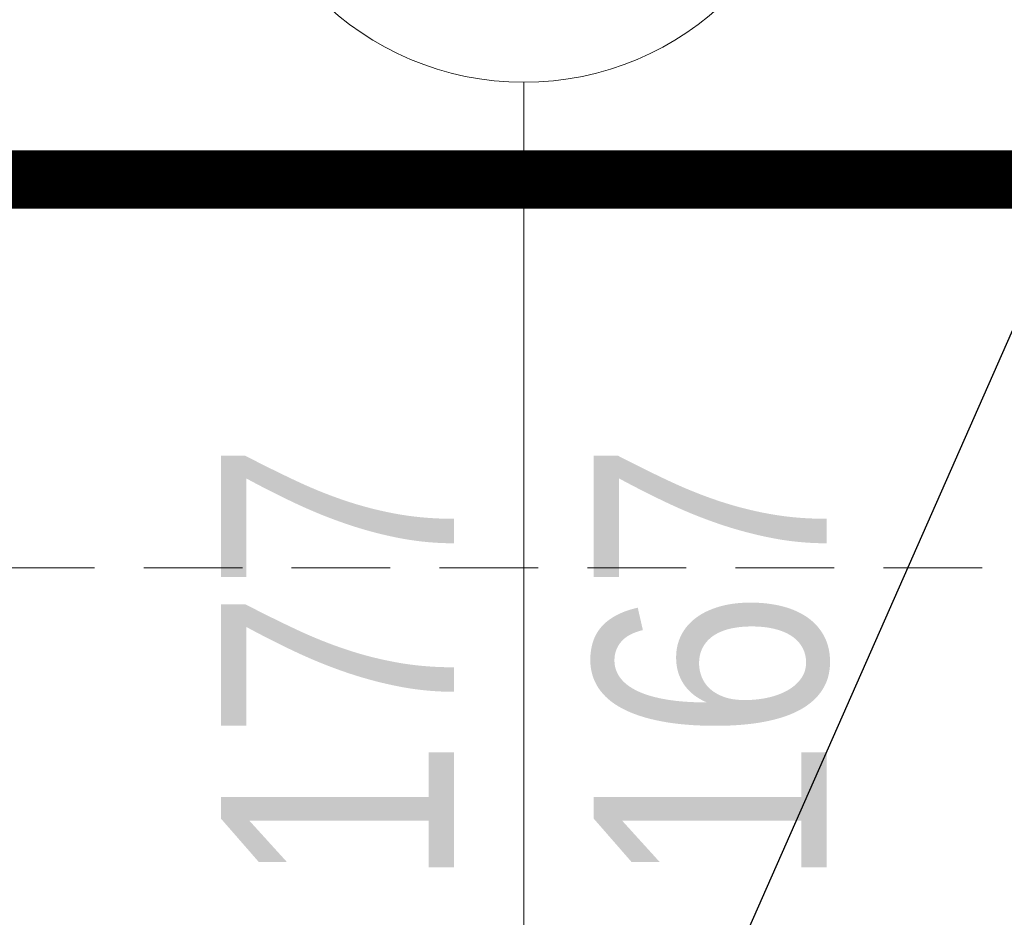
# Model space of a CAD drawing. Header units: millimetres. Extents: x -37445 to 120667, y -123620 to 254214.
# Tile 126 of 219: x 6735 to 7242, y -86960 to -86498. Entities that reach past the tile are written whole.
import ezdxf
from ezdxf.enums import TextEntityAlignment as Align

# ---------------------------------------------------------------- set-up
doc = ezdxf.new("R2010")
doc.units = ezdxf.units.MM
doc.linetypes.add('xref_ACAD-LSN_dyspozytornia_PW_rzuty_12$0$DASHED', pattern=[19.05, 12.7, -6.35])
for name, color, linetype, lineweight in [('Inwentaryzacja$0$Leszno_dyspozytornia_inwentaryzacja$0$FL_opisy_went_istn', 250, 'Continuous', 25), ('xref', 8, 'Continuous', 13), ('xref_ACAD-LSN_dyspozytornia_PW_rzuty_12$0$A opis stolarka', 8, 'Continuous', 9), ('xref_ACAD-LSN_dyspozytornia_PW_rzuty_12$0$A opis stolarka NWD typ', 8, 'Continuous', 9), ('xref_ACAD-LSN_dyspozytornia_PW_rzuty_12$0$A widok wyżej', 8, 'xref_ACAD-LSN_dyspozytornia_PW_rzuty_12$0$DASHED', 9), ('xref_ACAD-LSN_dyspozytornia_PW_rzuty_12$0$A zakres', 8, 'Continuous', 13)]:
    doc.layers.add(name, color=color, linetype=linetype, lineweight=lineweight)
doc.layers.add('xref_ACAD-LSN_dyspozytornia_PW_rzuty_12$0$A opis ppoż okna', color=8, linetype='Continuous', lineweight=13, transparency=0.25)
doc.styles.add('Inwentaryzacja$0$Leszno_dyspozytornia_inwentaryzacja$0$CP_TXT', font='ARIAL.TTF')
doc.styles.add('xref_ACAD-LSN_dyspozytornia_PW_rzuty_12$0$STYL ASA', font='ARIALN.TTF')
doc.dimstyles.new('Inwentaryzacja$0$Leszno_dyspozytornia_inwentaryzacja$0$STANDARD', dxfattribs={"dimtxt": 0.18, "dimasz": 0.18, "dimexe": 0.18, "dimexo": 0.0625, "dimgap": 0.09, "dimtad": 0, "dimtih": 1, "dimtoh": 1, "dimdec": 4, "dimzin": 0, "dimdsep": 46, "dimtxsty": 'Inwentaryzacja$0$Leszno_dyspozytornia_inwentaryzacja$0$CP_TXT', "dimcen": 0.09, "dimadec": 0, "dimazin": 0, "dimtfac": 1, "dimtdec": 4, "dimtofl": 0, "dimtmove": 0, "dimatfit": 3, "dimfxl": 1, "dimtolj": 1, "dimtzin": 0, "dimarcsym": 0})

# ---------------------------------------------------------------- blocks, each defined once
blk = doc.blocks.new('xref_ACAD-LSN_dyspozytornia_PW_rzuty_12$0$wtag_UP')
at = {"transparency": 33554687, "elevation": 0}
blk.add_lwpolyline([(0, 30), (0, -30)], dxfattribs=at)
at = {"layer": 'xref_ACAD-LSN_dyspozytornia_PW_rzuty_12$0$A opis stolarka NWD typ', "transparency": 33554687, "elevation": 0}
blk.add_lwpolyline([(15, 75, 1), (-15, 75), (-15, 45, 1), (15, 45)], format="xyb", close=True, dxfattribs=at)
at = {"ltscale": 0.1, "transparency": 33554687, "style": 'xref_ACAD-LSN_dyspozytornia_PW_rzuty_12$0$STYL ASA'}
blk.add_attdef('WINDOWS:SZEROKOŚĆ', text='', height=12, rotation=90, dxfattribs=at).set_placement((0, 0), align=Align.BOTTOM_CENTER)
blk.add_attdef('WINDOWS:WYSOKOŚĆ', text='', height=12, rotation=90, dxfattribs=at).set_placement((3.6, 0), align=Align.TOP_CENTER)
blk.add_attdef('WINDOWS:PARAPET', text='', height=10, dxfattribs=at).set_placement((0, -70.225, 0), align=Align.MIDDLE_CENTER)
at = {"layer": 'xref_ACAD-LSN_dyspozytornia_PW_rzuty_12$0$A opis ppoż okna', "ltscale": 0.1, "transparency": 33554687, "style": 'xref_ACAD-LSN_dyspozytornia_PW_rzuty_12$0$STYL ASA'}
blk.add_attdef('WINDOWS:PPOŻ', text='', height=10, dxfattribs=at).set_placement((0, -30, 0), align=Align.MIDDLE_CENTER)
at = {"layer": 'xref_ACAD-LSN_dyspozytornia_PW_rzuty_12$0$A opis stolarka NWD typ', "ltscale": 0.1, "transparency": 33554687, "style": 'xref_ACAD-LSN_dyspozytornia_PW_rzuty_12$0$STYL ASA'}
blk.add_attdef('WINDOWS:PODTYP', text='', height=12, rotation=90, dxfattribs=at).set_placement((1.2, 60), align=Align.TOP_CENTER)
blk.add_attdef('WINDOWS:TYP', text='', height=12, rotation=90, dxfattribs=at).set_placement((2.4, 60), align=Align.BOTTOM_CENTER)
blk = doc.blocks.new('xref_ACAD-LSN_dyspozytornia_PW_rzuty_12')
at = {"layer": 'xref_ACAD-LSN_dyspozytornia_PW_rzuty_12$0$A widok wyżej', "ltscale": 0.4}
blk.add_lwpolyline([(65352.684, 82011.22), (72855.684, 82011.22)], dxfattribs=at)
at = {"layer": 'xref_ACAD-LSN_dyspozytornia_PW_rzuty_12$0$A zakres', "linetype": 'xref_ACAD-LSN_dyspozytornia_PW_rzuty_12$0$DASHED', "const_width": 3}
blk.add_lwpolyline([(67446.184, 82031.22), (67446.184, 80639.22), (72869.684, 80639.22), (72869.684, 82031.22)], close=True, dxfattribs=at)
at = {"layer": 'xref_ACAD-LSN_dyspozytornia_PW_rzuty_12$0$A opis stolarka', "linetype": 'Continuous', "lineweight": 9}
ref = blk.add_blockref('xref_ACAD-LSN_dyspozytornia_PW_rzuty_12$0$wtag_UP', (68161.184, 82006.22, 0), dxfattribs=at)
ref.add_attrib('WINDOWS:SZEROKOŚĆ', '177', dxfattribs={"layer": '0', "ltscale": 0.1, "height": 12, "rotation": 90, "style": 'xref_ACAD-LSN_dyspozytornia_PW_rzuty_12$0$STYL ASA'}).set_placement((68161.184, 82006.22, 0), align=Align.BOTTOM_CENTER)
ref.add_attrib('WINDOWS:WYSOKOŚĆ', '167', dxfattribs={"layer": '0', "ltscale": 0.1, "height": 12, "rotation": 90, "style": 'xref_ACAD-LSN_dyspozytornia_PW_rzuty_12$0$STYL ASA'}).set_placement((68164.784, 82006.22, 0), align=Align.TOP_CENTER)

msp = doc.modelspace()

# ---------------------------------------------------------------- block references
at = {"layer": 'xref', "xscale": 10, "yscale": 10, "zscale": 10}
msp.add_blockref('xref_ACAD-LSN_dyspozytornia_PW_rzuty_12', (-674616.84, -906892.2), dxfattribs=at)

# ---------------------------------------------------------------- next in the draw order: leaders
at = {"layer": 'Inwentaryzacja$0$Leszno_dyspozytornia_inwentaryzacja$0$FL_opisy_went_istn', "lineweight": 0, "annotation_type": 0, "has_hookline": 1, "hookline_direction": 0, "text_width": 363.6}
msp.add_leader([(7006.91, -87200.98), (7248.75, -86653.08), (7248.93, -86653.08)], dimstyle='Inwentaryzacja$0$Leszno_dyspozytornia_inwentaryzacja$0$STANDARD', override={"dimgap": 5, "dimtad": 1}, dxfattribs=at)

doc.saveas('drawing.dxf')
